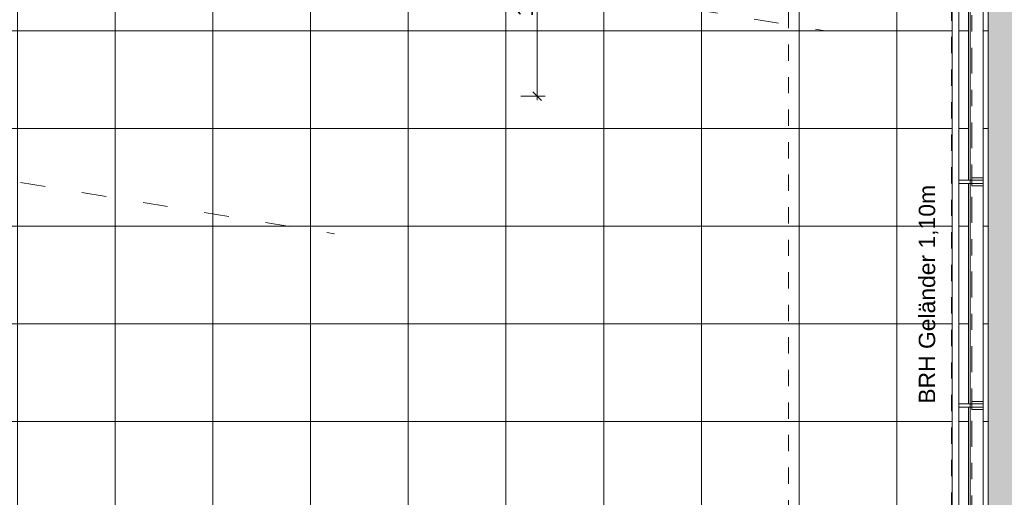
# Model space of a CAD drawing. Header units: metres. Extents: x -180 to 4, y -47 to 4.
# Tile 42 of 256: x -166.07 to -160.02, y -28.32 to -25.39. Entities that reach past the tile are written whole.
import ezdxf

# ---------------------------------------------------------------- set-up
doc = ezdxf.new("R2010")
doc.units = ezdxf.units.M
doc.header["$LTSCALE"] = 0.05
doc.header["$PDMODE"] = 1
doc.header["$PDSIZE"] = -2
for name, pattern in [('Dash Style-1', [1.999894, 0.999947, -0.999947]), ('ISO-03 Gestrichelt mit Abstand', [7.62, 3.048, -4.572]), ('Linienart-53', [5.291531, 3.175, -1.058062, 0.352704, -0.705764])]:
    doc.linetypes.add(name, pattern=pattern)
doc.layers.get('0').update_dxf_attribs({"lineweight": 25})
for name, color, linetype, lineweight, true_color in [('30 -34 Innenwände- 4 Türen_Fenster', 7, 'Continuous', 15, 0x9955ff), ('30 -36 Dächer- 3 Dachbeläge', 7, 'Continuous', 15, 0x9999ff), ('30 -36 Dächer- 4 Dachbekleidungen', 7, 'Continuous', 9, 0xccccff), ('70 -72 Beschriftung- 1 Beschriftung allgemein', 7, 'Continuous', 9, 0xff6633), ('70 -76 Bemaßung- 2 Allgemein', 7, 'Continuous', 5, 0x6666cc)]:
    doc.layers.add(name, color=color, linetype=linetype, lineweight=lineweight, true_color=true_color)
for name, color, linetype, lineweight in [('60- 61 allgemeine Ausstattung- 4 Terrassen', 7, 'Continuous', 9), ('70 -71 Achsen- 1 Gebäudeachsen', 7, 'Linienart-53', 18), ('Keine', 7, 'Continuous', 9)]:
    doc.layers.add(name, color=color, linetype=linetype, lineweight=lineweight)
doc.styles.add('Arial', font='arial.ttf')
doc.dimstyles.new('k+k_klein', dxfattribs={"dimtxt": 0.075516, "dimasz": 0.05302, "dimexe": 0.05, "dimexo": 0.15, "dimgap": 0.005, "dimtad": 1, "dimdec": 3, "dimtxsty": 'Arial', "dimblk": 'VW_SLASH-2', "dimblk1": 'VW_SLASH-2', "dimblk2": 'VW_SLASH-2', "dimcen": 0, "dimdle": 0.025, "dimadec": 3, "dimazin": 0, "dimtfac": 0.75, "dimtdec": 3, "dimtix": 1, "dimtmove": 0, "dimatfit": 0, "dimldrblk": 'VW_FILLEDARROW', "dimfxl": 0.1, "dimfxlon": 1, "dimfrac": 2, "dimtolj": 1, "dimarcsym": 0})

# ---------------------------------------------------------------- blocks, each defined once
blk = doc.blocks.new('VW_FILLEDARROW')
at = {"linetype": 'Continuous', "lineweight": 0, "transparency": 16777216}
blk.add_hatch(color=0, dxfattribs=at).paths.add_polyline_path([(-2.83, 0.76), (0, 0), (-2.83, -0.76)])
at = {"color": 0, "lineweight": 5, "transparency": 16777216, "flags": 128}
blk.add_lwpolyline([(-2.83, 0.76), (0, 0), (-2.83, -0.76)], close=True, dxfattribs=at)
blk = doc.blocks.new('*D824')
at = {"layer": '70 -76 Bemaßung- 2 Allgemein', "color": 0, "linetype": 'Continuous', "lineweight": -2, "transparency": 33554559}
for p, q in [((-172.1903, -25.3848), (-172.3383, -25.3605)), ((-174.4736, -26.2476), (-174.3786, -26.1315))]:
    blk.add_line(p, q, dxfattribs=at)
for start, end in [(300.30792, 348.3798), (233.02062, 281.0925)]:
    blk.add_arc((-173.581, -25.157), 1.3093, start, end, dxfattribs=at)
at = {"layer": 'Defpoints', "color": 0, "transparency": 33554559}
for p in [(-173.581, -25.157), (-173.565, -26.4662), (-164.1338, -26.704), (-179.6443, -32.565)]:
    blk.add_point(p, dxfattribs=at)
at = {"layer": '70 -76 Bemaßung- 2 Allgemein', "color": 0, "lineweight": -2, "xscale": 0.05302001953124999, "yscale": 0.05302001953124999, "zscale": 0.05302001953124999}
for p, rotation in [((-172.2889, -25.3686), 79.5400057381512), ((-174.4103, -26.1702), 141.8604122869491)]:
    blk.add_blockref('VW_FILLEDARROW', p, dxfattribs=dict(at, rotation=rotation))
at = {"layer": '70 -76 Bemaßung- 2 Allgemein', "color": 0, "lineweight": 15, "transparency": 33554559, "insert": (-173.1159, -26.3878), "char_height": 0.160649, "attachment_point": 5, "rotation": 20.70021, "style": 'Arial'}
blk.add_mtext('\\A1;120%%d ', dxfattribs=at)
blk = doc.blocks.new('VW_SLASH-2')
at = {"color": 0, "linetype": 'ByBlock', "lineweight": -2, "transparency": 16777216}
blk.add_line((0.47, 0), (-1, 0), dxfattribs=at)
at = {"color": 0, "lineweight": 5, "transparency": 16777216, "flags": 128}
blk.add_lwpolyline([(0.5, 0.5), (-0.5, -0.5)], dxfattribs=at)
blk = doc.blocks.new('*D1093')
at = {"layer": '70 -76 Bemaßung- 2 Allgemein', "color": 0, "linetype": 'Continuous', "lineweight": -2, "transparency": 33554559}
for p, q in [((-169.1903, -24.1348), (-169.3383, -24.1105)), ((-171.4736, -24.9976), (-171.3786, -24.8815))]:
    blk.add_line(p, q, dxfattribs=at)
for start, end in [(300.30792, 348.3798), (233.02062, 281.0925)]:
    blk.add_arc((-170.581, -23.907), 1.3093, start, end, dxfattribs=at)
at = {"layer": 'Defpoints', "color": 0, "transparency": 33554559}
for p in [(-170.581, -23.907), (-170.565, -25.2162), (-161.1338, -25.454), (-176.6443, -31.315)]:
    blk.add_point(p, dxfattribs=at)
at = {"layer": '70 -76 Bemaßung- 2 Allgemein', "color": 0, "lineweight": -2, "xscale": 0.05302001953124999, "yscale": 0.05302001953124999, "zscale": 0.05302001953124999}
for p, rotation in [((-169.2889, -24.1186), 79.5400057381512), ((-171.4103, -24.9202), 141.8604122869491)]:
    blk.add_blockref('VW_FILLEDARROW', p, dxfattribs=dict(at, rotation=rotation))
at = {"layer": '70 -76 Bemaßung- 2 Allgemein', "color": 0, "lineweight": 15, "transparency": 33554559, "insert": (-170.1159, -25.1378), "char_height": 0.160649, "attachment_point": 5, "rotation": 20.70021, "style": 'Arial'}
blk.add_mtext('\\A1;120%%d ', dxfattribs=at)
blk = doc.blocks.new('*D1113')
at = {"layer": '70 -76 Bemaßung- 2 Allgemein', "color": 0, "lineweight": -2}
for p, q in [((-162.99, -24.607), (-162.84, -24.607)), ((-162.89, -25.804), (-162.89, -24.6601)), ((-162.99, -25.857), (-162.84, -25.857))]:
    blk.add_line(p, q, dxfattribs=at)
at = {"layer": 'Defpoints', "color": 0}
for p in [(-171.281, -24.607), (-162.89, -24.607), (-172.881, -25.857)]:
    blk.add_point(p, dxfattribs=at)
at = {"layer": '70 -76 Bemaßung- 2 Allgemein', "color": 0, "lineweight": -2, "xscale": 0.05302001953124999, "yscale": 0.05302001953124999, "zscale": 0.05302001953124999}
for p, rotation in [((-162.89, -24.607), 90), ((-162.89, -25.857), 270)]:
    blk.add_blockref('VW_SLASH-2', p, dxfattribs=dict(at, rotation=rotation))
at = {"layer": '70 -76 Bemaßung- 2 Allgemein', "color": 0, "insert": (-162.9555, -25.232), "char_height": 0.10069, "attachment_point": 5, "rotation": 90, "style": 'Arial'}
blk.add_mtext('\\A1;1,25', dxfattribs=at)
blk = doc.blocks.new('Gruppe-1228')
at = {"color": 255}
blk.add_wipeout([(-160.221, -27.7495), (-160.151, -27.7495), (-160.151, -27.7695), (-160.221, -27.7695)], dxfattribs=at).dxf.layer = '30 -36 Dächer- 4 Dachbekleidungen'
at = {"layer": '30 -36 Dächer- 4 Dachbekleidungen', "flags": 128}
for points in [[(-160.221, -27.7495), (-160.221, -27.7345), (-160.151, -27.7345), (-160.151, -27.7495)], [(-160.221, -27.7495), (-160.151, -27.7495), (-160.151, -27.7695), (-160.221, -27.7695)], [(-160.221, -27.7695), (-160.221, -27.7845), (-160.151, -27.7845), (-160.151, -27.7695)]]:
    blk.add_lwpolyline(points, dxfattribs=at)
at = {"color": 255}
blk.add_wipeout([(-160.221, -27.7495), (-160.301, -27.7495), (-160.301, -27.7695), (-160.221, -27.7695)], dxfattribs=at).dxf.layer = '30 -36 Dächer- 4 Dachbekleidungen'
at = {"layer": '30 -36 Dächer- 4 Dachbekleidungen', "flags": 128}
blk.add_lwpolyline([(-160.221, -27.7495), (-160.301, -27.7495), (-160.301, -27.7695), (-160.221, -27.7695)], close=True, dxfattribs=at)
blk = doc.blocks.new('Gruppe-1229')
at = {"color": 255}
blk.add_wipeout([(-160.221, -26.3745), (-160.151, -26.3745), (-160.151, -26.3945), (-160.221, -26.3945)], dxfattribs=at).dxf.layer = '30 -36 Dächer- 4 Dachbekleidungen'
at = {"layer": '30 -36 Dächer- 4 Dachbekleidungen', "flags": 128}
for points in [[(-160.221, -26.3745), (-160.221, -26.3595), (-160.151, -26.3595), (-160.151, -26.3745)], [(-160.221, -26.3745), (-160.151, -26.3745), (-160.151, -26.3945), (-160.221, -26.3945)], [(-160.221, -26.3945), (-160.221, -26.4095), (-160.151, -26.4095), (-160.151, -26.3945)]]:
    blk.add_lwpolyline(points, dxfattribs=at)
at = {"color": 255}
blk.add_wipeout([(-160.221, -26.3745), (-160.301, -26.3745), (-160.301, -26.3945), (-160.221, -26.3945)], dxfattribs=at).dxf.layer = '30 -36 Dächer- 4 Dachbekleidungen'
at = {"layer": '30 -36 Dächer- 4 Dachbekleidungen', "flags": 128}
blk.add_lwpolyline([(-160.221, -26.3745), (-160.301, -26.3745), (-160.301, -26.3945), (-160.221, -26.3945)], close=True, dxfattribs=at)
blk = doc.blocks.new('Gruppe-2052')
at = {"layer": '70 -72 Beschriftung- 1 Beschriftung allgemein', "insert": (-160.5463, -27.748), "char_height": 0.100689, "attachment_point": 1, "rotation": 90, "line_spacing_factor": 0.970891, "style": 'Arial'}
blk.add_mtext('BRH Geländer 1,10m', dxfattribs=at)
blk = doc.blocks.new('_Dach_2D Bemaßung_ Beschriftung (2D)')
at = {"layer": '70 -72 Beschriftung- 1 Beschriftung allgemein'}
blk.add_line((-160.23099996, -12.08704198), (-160.23099996, -31.58704198), dxfattribs=at)
at = {"layer": '70 -72 Beschriftung- 1 Beschriftung allgemein', "color": 7}
blk.add_blockref('Gruppe-2052', (0, 0), dxfattribs=at)
blk = doc.blocks.new('_Achsen (3D)')
at = {"layer": '70 -71 Achsen- 1 Gebäudeachsen', "transparency": 33554687}
blk.add_line((-160.221, 3.8), (-160.221, -46.172), dxfattribs=at)
blk = doc.blocks.new('Gruppe-787')
at = {"layer": '30 -34 Innenwände- 4 Türen_Fenster', "color": 7, "linetype": 'ISO-03 Gestrichelt mit Abstand', "lineweight": 15, "transparency": 33554636}
blk.add_line((-173.581, -25.157), (-164.1338, -26.704), dxfattribs=at)
at = {"layer": '70 -76 Bemaßung- 2 Allgemein', "color": 7, "linetype": 'Continuous', "lineweight": 15, "transparency": 33554559}
dim = blk.add_angular_dim_3p(base=(-173.565, -26.4662), center=(-173.581, -25.157), p1=(-179.6443, -32.565), p2=(-164.1338, -26.704), dimstyle='k+k_klein', override={"dimtxt": 0.160649, "dimgap": 0.006382, "dimpost": '<> ', "dimtxsty": 'Arial', "dimblk": 'VW_FILLEDARROW', "dimadec": 0, "dimtmove": 2}, dxfattribs=at)
dim.commit()
dim.dimension.update_dxf_attribs({"geometry": '*D824', "text_midpoint": (-173.1159, -26.3878), "dimtype": 165})
blk = doc.blocks.new('Gruppe-941')
at = {"layer": '30 -34 Innenwände- 4 Türen_Fenster', "color": 7, "linetype": 'ISO-03 Gestrichelt mit Abstand', "lineweight": 15, "transparency": 33554636}
blk.add_line((-170.581, -23.907), (-161.1338, -25.454), dxfattribs=at)
at = {"layer": '70 -76 Bemaßung- 2 Allgemein', "color": 7, "linetype": 'Continuous', "lineweight": 15, "transparency": 33554559}
dim = blk.add_angular_dim_3p(base=(-170.565, -25.2162), center=(-170.581, -23.907), p1=(-176.6443, -31.315), p2=(-161.1338, -25.454), dimstyle='k+k_klein', override={"dimtxt": 0.160649, "dimgap": 0.006382, "dimpost": '<> ', "dimtxsty": 'Arial', "dimblk": 'VW_FILLEDARROW', "dimadec": 0, "dimtmove": 2}, dxfattribs=at)
dim.commit()
dim.dimension.update_dxf_attribs({"geometry": '*D1093', "text_midpoint": (-170.1159, -25.1378), "dimtype": 165})
blk = doc.blocks.new('Gruppe-1384')
at = {"layer": '60- 61 allgemeine Ausstattung- 4 Terrassen', "linetype": 'Continuous', "lineweight": 9, "transparency": 33554534}
h = blk.add_hatch(dxfattribs=at)
h.set_pattern_fill('Platte 60_60 SRF-1', style=0, pattern_type=2)
h.set_pattern_definition([(90, (-168.481, -14.65704), (-0.6, 7e-17), []), (0, (-168.481, -14.65704), (0, 0.6), [])])
h.paths.add_polyline_path([(-175.67599996, -12.29404198), (-160.12099996, -12.29404198), (-160.12099996, -31.45204198), (-175.67599996, -31.45204198)])
at = {"layer": '60- 61 allgemeine Ausstattung- 4 Terrassen', "color": 252, "linetype": 'Continuous', "lineweight": 9, "true_color": 0x888888, "flags": 128}
blk.add_lwpolyline([(-175.67599996, -12.29404198), (-160.12099996, -12.29404198), (-160.12099996, -31.45204198), (-175.67599996, -31.45204198)], close=True, dxfattribs=at)
at = {"color": 255, "linetype": 'Continuous', "lineweight": 9, "transparency": 33554687}
blk.add_wipeout([(-129.83124836, -12.23704198), (-129.83124836, -12.71704198), (-159.47099996, -12.71704198), (-159.47099996, -39.25704198), (-129.83124836, -39.25704198), (-129.83124836, -39.73704198), (-160.51099996, -39.73704198), (-160.51099996, -31.61704198), (-159.93099996, -31.61704198), (-159.93099996, -12.23704198)], dxfattribs=at).dxf.layer = '30 -36 Dächer- 3 Dachbeläge'
at = {"color": 255}
blk.add_wipeout([(-163.48826764, -31.41204198), (-175.63599996, -31.41204198), (-175.63599996, -12.11704198), (-175.67599996, -12.11704198), (-175.67599996, -31.45204198), (-163.48826764, -31.45204198)], dxfattribs=at).dxf.layer = '30 -36 Dächer- 4 Dachbekleidungen'
at = {"layer": '30 -36 Dächer- 3 Dachbeläge', "linetype": 'Continuous', "lineweight": 0}
blk.add_hatch(color=254, dxfattribs=at).paths.add_polyline_path([(-100.01799996, -12.23704198), (-100.01799996, -12.11704198), (-160.12099996, -12.11704198), (-160.12099996, -31.45204198), (-161.04799996, -31.45204198), (-161.04799996, -31.61704198), (-160.09099996, -31.61704198), (-160.09099996, -39.25704198), (-159.93099996, -39.25704198), (-159.93099996, -12.23704198)])
at = {"layer": '30 -36 Dächer- 3 Dachbeläge', "flags": 128}
blk.add_lwpolyline([(-100.01799996, -12.23704198), (-100.01799996, -12.11704198), (-160.12099996, -12.11704198), (-160.12099996, -31.45204198), (-161.04799996, -31.45204198), (-161.04799996, -31.61704198), (-160.09099996, -31.61704198), (-160.09099996, -39.25704198), (-159.93099996, -39.25704198), (-159.93099996, -12.23704198)], close=True, dxfattribs=at)
at = {"color": 255}
blk.add_wipeout([(-175.82599996, -12.11704198), (-175.82599996, -31.60204198), (-163.58826764, -31.60204198), (-163.58826764, -31.51204198), (-175.73599996, -31.51204198), (-175.73599996, -12.11704198)], dxfattribs=at).dxf.layer = '30 -36 Dächer- 4 Dachbekleidungen'
at = {"layer": '60- 61 allgemeine Ausstattung- 4 Terrassen', "color": 7, "transparency": 33554687}
for name in ['Gruppe-941', 'Gruppe-787']:
    blk.add_blockref(name, (0, 0), dxfattribs=at)
at = {"layer": '70 -76 Bemaßung- 2 Allgemein'}
dim = blk.add_linear_dim(base=(-162.89, -24.60704198), p1=(-172.88099996, -25.85704198), p2=(-171.28099996, -24.60704198), angle=270, text='1,25', dimstyle='k+k_klein', override={"dimtxt": 0.100689, "dimgap": 0.005, "dimdec": 8, "dimpost": '<>', "dimtxsty": 'Arial', "dimtmove": 2}, dxfattribs=at)
dim.commit()
dim.dimension.update_dxf_attribs({"geometry": '*D1113', "text_midpoint": (-162.95546354, -25.23204198)})
at = {"color": 255}
blk.add_wipeout([(-160.24099996, -31.51204198), (-160.98799996, -31.51204198), (-160.98799996, -31.60204198), (-160.15099996, -31.60204198), (-160.15099996, -12.11704198), (-160.24099996, -12.11704198)], dxfattribs=at).dxf.layer = '30 -36 Dächer- 4 Dachbekleidungen'
at = {"layer": '30 -36 Dächer- 4 Dachbekleidungen', "flags": 128}
blk.add_lwpolyline([(-160.24099996, -31.51204198), (-160.98799996, -31.51204198), (-160.98799996, -31.60204198), (-160.15099996, -31.60204198), (-160.15099996, -12.11704198), (-160.24099996, -12.11704198)], close=True, dxfattribs=at)
at = {"color": 255}
blk.add_wipeout([(-160.34099996, -12.11704198), (-160.30099996, -12.11704198), (-160.30099996, -31.45204198), (-160.34099996, -31.45204198)], dxfattribs=at).dxf.layer = '30 -36 Dächer- 4 Dachbekleidungen'
at = {"layer": '30 -36 Dächer- 4 Dachbekleidungen', "flags": 128}
blk.add_lwpolyline([(-160.34099996, -12.11704198), (-160.30099996, -12.11704198), (-160.30099996, -31.45204198), (-160.34099996, -31.45204198)], close=True, dxfattribs=at)
at = {"layer": '70 -72 Beschriftung- 1 Beschriftung allgemein', "linetype": 'Dash Style-1', "flags": 128}
blk.add_lwpolyline([(-161.34599996, -12.29404198), (-160.34599996, -12.29404198), (-160.34599996, -31.46704198), (-161.34599996, -31.46704198)], close=True, dxfattribs=at)
at = {"layer": '70 -72 Beschriftung- 1 Beschriftung allgemein', "color": 7}
for name in ['Gruppe-1229', 'Gruppe-1228']:
    blk.add_blockref(name, (0, 0), dxfattribs=at)
blk = doc.blocks.new('_Dach_2D (2D)')
at = {"layer": '60- 61 allgemeine Ausstattung- 4 Terrassen', "color": 7}
blk.add_blockref('Gruppe-1384', (0, 0), dxfattribs=at)

msp = doc.modelspace()

# ---------------------------------------------------------------- block references
at = {"layer": 'Keine', "color": 1}
msp.add_blockref('_Dach_2D (2D)', (0, 0), dxfattribs=at)

# ---------------------------------------------------------------- next in the draw order: block references
msp.add_blockref('_Dach_2D Bemaßung_ Beschriftung (2D)', (0, 0), dxfattribs=at)

# ---------------------------------------------------------------- next in the draw order: block references
msp.add_blockref('_Achsen (3D)', (0, 0), dxfattribs=at)

doc.saveas('drawing.dxf')
